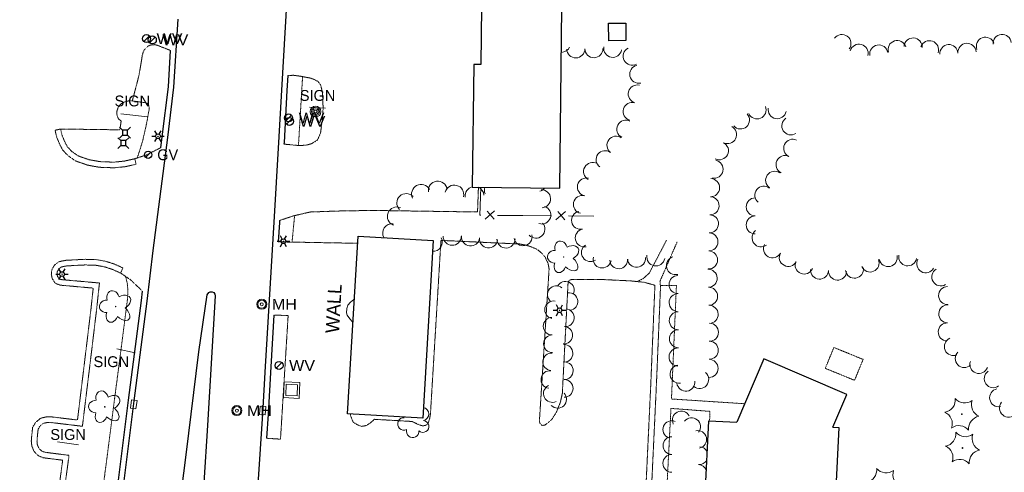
# Model space of a CAD drawing. Extents: x 386588 to 390135, y 96998 to 113606.
# Tile 26 of 93: x 387758 to 388194, y 99396 to 99596. Entities that reach past the tile are written whole.
import ezdxf
from ezdxf.enums import TextEntityAlignment as Align

# ---------------------------------------------------------------- set-up
doc = ezdxf.new("R2010")
doc.units = 0
doc.header["$MEASUREMENT"] = 0
doc.linetypes.add('Wisdot3', pattern=[0.1875, 0.125, -0.0625])
doc.linetypes.add('Wisdot5', pattern=[0.1, 0.05, -0.05])
for name, color, linetype, lineweight in [('E_BLD', 241, 'Continuous', 25), ('E_DRN', 40, 'Continuous', 15), ('E_DWY', 2, 'Wisdot3', 15), ('E_LAND_Vegetation', 3, 'Continuous', 15), ('E_LTG', 21, 'Continuous', 25), ('E_MISCPROP', 30, 'Continuous', 15), ('E_MISCPROP_Planter', 3, 'Continuous', 15), ('E_MISCPROP_Railing', 30, 'Continuous', 15), ('E_PATH_Sidewalk', 2, 'Wisdot5', 15), ('E_RDWY', 21, 'Continuous', 25), ('E_SGN', 21, 'Continuous', 15), ('E_UTL_AG_Bold', 30, 'Continuous', 25), ('E_UTL_G', 2, 'Continuous', 25), ('E_UTL_MH', 30, 'Continuous', 15), ('E_UTL_W', 5, 'Continuous', 25), ('E_WAL', 40, 'Continuous', 25)]:
    doc.layers.add(name, color=color, linetype=linetype, lineweight=lineweight)
doc.styles.add('Style-dot_font5', font='dot_font5.shx')

# ---------------------------------------------------------------- blocks, each defined once
blk = doc.blocks.new('GV')
at = {"layer": 'E_UTL_G'}
blk.add_line((-2.8, -2.8), (2.8, 2.8), dxfattribs=at)
blk.add_circle((0, 0), 4, dxfattribs=at)
at = {"layer": 'E_UTL_G', "style": 'Style-dot_font5'}
blk.add_text('GV', height=12, dxfattribs=at).set_placement((10, 0), align=Align.MIDDLE_LEFT)
blk = doc.blocks.new('INLET')
at = {"layer": 'E_DRN', "flags": 128}
blk.add_lwpolyline([(-7.5, 10), (7.5, 10), (7.5, 0), (-7.5, 0)], close=True, dxfattribs=at)
blk = doc.blocks.new('LPOL')
at = {"layer": 'E_LTG'}
for p, q in [((-4, 0), (-1.5, 0)), ((-0.75, 1.3), (-2, 3.46)), ((0.75, 1.3), (2, 3.46)), ((1.5, 0), (4, 0)), ((-2, -3.46), (-0.75, -1.3)), ((2, -3.46), (0.75, -1.3))]:
    blk.add_line(p, q, dxfattribs=at)
for radius in [1.5, 1.5, 1.5, 0.125]:
    blk.add_circle((0, 0), radius, dxfattribs=at)
blk = doc.blocks.new('MH')
at = {"layer": 'E_UTL_MH'}
for radius in [5, 4, 1.5]:
    blk.add_circle((0, 0), radius, dxfattribs=at)
at = {"layer": 'E_UTL_MH', "style": 'Style-dot_font5', "width": 1.111111}
blk.add_text('MH', height=10.8, dxfattribs=at).set_placement((10, 0), align=Align.MIDDLE_LEFT)
blk = doc.blocks.new('PED')
at = {"layer": 'E_UTL_AG_Bold'}
for p, q in [((-2.5, 2.5), (-5.33, 5.33)), ((2.5, 2.5), (5.33, 5.33)), ((-2.5, -2.5), (-5.33, -5.33)), ((2.5, -2.5), (5.33, -5.33))]:
    blk.add_line(p, q, dxfattribs=at)
at = {"layer": 'E_UTL_AG_Bold', "flags": 128}
blk.add_lwpolyline([(-2.5, -2.5), (2.5, -2.5), (2.5, 2.5), (-2.5, 2.5)], close=True, dxfattribs=at)
blk = doc.blocks.new('CTRE')
at = {"layer": 'E_LAND_Vegetation'}
blk.add_circle((0, 0), 0.223, dxfattribs=at)
for centre, start, end in [((-11.97, 8.96), 280.2067, 5.97162), ((1.81, 14.92), 220.21132, 305.97623), ((13.83, 5.89), 160.21133, 245.97624), ((-13.83, -5.9), 340.21132, 65.97623), ((-1.81, -14.93), 40.21133, 125.97624)]:
    blk.add_arc(centre, 7.87, start, end, dxfattribs=at)
at = {"layer": 'E_LAND_Vegetation', "extrusion": (0, 0, -1)}
blk.add_arc((-12.03, -9.04), 7.87, 354.07279, 79.74889, dxfattribs=at)
blk = doc.blocks.new('POLE')
at = {"layer": 'E_MISCPROP'}
for radius in [4.46, 3.35, 2.23, 1.12]:
    blk.add_circle((0, 0), radius, dxfattribs=at)
blk = doc.blocks.new('SIGN')
at = {"layer": 'E_SGN', "lineweight": 13, "style": 'Style-dot_font5'}
blk.add_text('SIGN', height=12, dxfattribs=at).set_placement((0, 0), align=Align.MIDDLE_CENTER)
blk = doc.blocks.new('DTRE')
at = {"layer": 'E_LAND_Vegetation'}
blk.add_circle((-0.18, 0), 0.183, dxfattribs=at)
for centre, major_axis, ratio in [((-1.87, 5.32), (1.36, -4.98), 0.782863), ((4.06, 2.74), (-5.27, -2.93), 0.691916), ((-5.87, 0.15), (4.93, -0.12), 0.832022), ((-2.49, -5.24), (1.8, 4.86), 0.716896), ((3.54, -3.71), (-5.01, 4.58), 0.560249)]:
    blk.add_ellipse(centre, major_axis=major_axis, ratio=ratio, start_param=1.570796, end_param=4.712389, dxfattribs=at)
blk = doc.blocks.new('WV')
at = {"layer": 'E_UTL_W'}
blk.add_line((-2.83, -2.83), (2.83, 2.83), dxfattribs=at)
blk.add_circle((0, 0), 4, dxfattribs=at)
at = {"layer": 'E_UTL_W', "style": 'Style-dot_font5', "width": 1.111111}
blk.add_text('WV', height=10.8, dxfattribs=at).set_placement((10, 0), align=Align.MIDDLE_LEFT)

msp = doc.modelspace()

# ---------------------------------------------------------------- linework, layer by layer
at = {"layer": 'E_BLD'}
for p, q in [((387962.72, 99602.24), (387962.41, 99576.58)), ((387997.41, 99521.85), (387998.36, 99601.81)), ((388019.02, 99594.95), (388026.66, 99595.01)), ((388019.08, 99587.16), (388019.02, 99594.95)), ((388019.02, 99594.95), (388019.02, 99594.95)), ((388026.66, 99595.01), (388026.72, 99587.21)), ((388026.72, 99587.21), (388019.08, 99587.16)), ((388026.72, 99587.21), (388026.72, 99587.21)), ((387959.34, 99576.61), (387958.7, 99522.31)), ((387962.41, 99576.58), (387959.34, 99576.61)), ((387959.34, 99576.61), (387959.34, 99576.61)), ((387962.41, 99576.58), (387962.41, 99576.58)), ((387958.7, 99522.31), (387997.41, 99521.85)), ((387997.41, 99521.85), (387997.41, 99521.85)), ((387903.51, 99422.02), (387908.14, 99500.69)), ((387908.14, 99500.69), (387908.14, 99500.69)), ((387908.14, 99500.69), (387941.37, 99498.73)), ((387941.37, 99498.73), (387936.74, 99420.06)), ((387941.37, 99498.73), (387941.37, 99498.73)), ((388087.81, 99446.35), (388075.81, 99418.34)), ((388124.59, 99430.64), (388087.81, 99446.35)), ((388087.81, 99446.35), (388087.81, 99446.35)), ((388118.37, 99416.11), (388124.59, 99430.64)), ((388124.59, 99430.64), (388124.59, 99430.64)), ((387936.74, 99420.06), (387903.51, 99422.02)), ((387936.74, 99420.06), (387936.74, 99420.06)), ((388059.6, 99345.36), (388063.45, 99418.98)), ((388063.45, 99418.98), (388063.45, 99418.98)), ((388063.45, 99418.98), (388075.81, 99418.34)), ((388121.03, 99415.97), (388117.21, 99343)), ((388118.37, 99416.11), (388121.03, 99415.97)), ((388121.03, 99415.97), (388121.03, 99415.97))]:
    msp.add_line(p, q, dxfattribs=at)
at = {"layer": 'E_DWY', "flags": 128}
for points in [[(387811.54, 99574.19), (387812.68, 99581.19), (387813.4, 99583.04), (387814.36, 99584.13), (387815.43, 99584.92), (387816.53, 99585.31), (387818, 99585.44), (387819.39, 99585.11), (387825.09, 99582.86)], [(387776.42, 99548.09), (387802.65, 99547.73), (387803.24, 99551.62), (387802.12, 99552.49), (387801.64, 99553.46), (387801.26, 99554.82), (387801.41, 99556.19), (387801.87, 99557.54), (387802.64, 99558.74), (387803.62, 99559.52), (387805.01, 99560.16), (387806.3, 99560.49), (387808.17, 99560.51), (387811.05, 99571.5), (387811.54, 99574.19)], [(387877.04, 99571.71), (387879.35, 99571.89), (387882.73, 99571.45), (387887.47, 99570.53), (387890.35, 99569.17), (387891.58, 99567.53), (387892.37, 99564.17), (387892.66, 99557.2), (387892.24, 99551.85), (387891.53, 99546.4), (387890.19, 99543.23), (387887.63, 99541.64), (387885.14, 99540.92), (387881.8, 99540.78), (387875.32, 99541.41)], [(387809.29, 99534.94), (387809.84, 99532.5), (387805.15, 99531.43), (387800.15, 99530.92), (387793.57, 99531.15), (387788.41, 99532.09), (387783.04, 99533.96), (387779.77, 99536.25), (387777.34, 99538.79), (387775.86, 99541.65), (387774.64, 99544.68), (387773.99, 99547.53), (387776.42, 99548.09)], [(387809.29, 99534.94), (387804.74, 99533.9), (387800.06, 99533.42), (387793.84, 99533.65), (387789.05, 99534.51), (387784.19, 99536.2), (387781.4, 99538.15), (387779.39, 99540.26), (387778.14, 99542.69), (387777.04, 99545.43), (387776.42, 99548.09)], [(387809.29, 99534.94), (387814.5, 99536.62), (387820.75, 99539.83)], [(387873.39, 99507.62), (387879.53, 99509.64), (387886.89, 99511.35), (387899.09, 99511.79), (387914.43, 99512.05), (387961.02, 99511.37), (387961.42, 99522.28)], [(387872.82, 99498.15), (387907.95, 99497.51)], [(387944.83, 99498.8), (387940.17, 99422), (387939.8, 99419.84), (387939.24, 99418.15), (387938.83, 99417.4), (387938.08, 99416.95), (387936.77, 99416.68), (387935.07, 99417.17), (387933.6, 99417.91), (387931.96, 99418.64), (387915.29, 99419.6), (387913.76, 99418.14), (387911.82, 99416.87), (387909.89, 99416.47), (387908.11, 99417.03), (387905.95, 99418.35), (387904.87, 99421.01), (387904.69, 99421.95)], [(388039.55, 99478.91), (388034.79, 99480.25), (388028.84, 99480.86), (388015.18, 99481.52), (388002.53, 99481.41), (388001.83, 99481.27), (388001.12, 99480.34), (387998.56, 99431.05), (387997.65, 99426.97), (387995.88, 99422.65), (387993.87, 99419.49), (387991.81, 99417.75), (387990.77, 99417.03), (387989.68, 99416.86), (387988.85, 99417.42), (387988.45, 99418.41), (387988.52, 99420.46), (387992.7, 99486.09), (387992.25, 99488.65), (387990.82, 99491.59), (387989.17, 99493.42), (387987.24, 99494.91), (387984.55, 99496.02), (387982.37, 99496.71), (387979.41, 99497.25), (387976.66, 99497.33), (387944.83, 99498.8)], [(387514.53, 99225.91), (387512.15, 99226.68), (387514.21, 99233.06), (387521.21, 99248.12), (387523.83, 99249.59), (387526.1, 99248.76), (387527.31, 99247.36), (387527.7, 99245.77), (387526.05, 99232.88), (387553.09, 99229.09), (387587.79, 99224.31), (387622.72, 99219.37), (387662.59, 99213.92), (387708.8, 99207.45), (387709.79, 99213.5), (387711.29, 99218.97), (387713.35, 99222.37), (387716.13, 99224.57), (387719.56, 99226.24), (387730.27, 99228.81), (387735.15, 99229.64), (387738.42, 99229.47), (387753.02, 99227.64), (387757.36, 99258.54), (387763.56, 99302.36), (387770.21, 99349.84), (387774.98, 99384.14), (387777.35, 99401.49), (387768.74, 99402.58), (387766.58, 99403.48), (387764.75, 99405.28), (387763.7, 99407.68), (387763.45, 99409.92), (387763.55, 99411.33), (387764.05, 99416.08), (387765.36, 99418.24), (387767.52, 99420.05), (387769.98, 99420.65), (387771.78, 99420.74), (387783.9, 99419.29), (387786.99, 99444.62), (387789.88, 99468.53), (387790.86, 99477.67), (387776.19, 99478.98), (387774.05, 99479.8), (387772.71, 99481.92), (387772.32, 99483.78), (387772.54, 99485.85), (387773.71, 99487.83), (387775.57, 99489.29), (387777.24, 99489.7), (387778.85, 99489.99), (387787.23, 99490.42), (387792.11, 99490.31), (387796.27, 99489.57), (387800.11, 99488.38), (387804.02, 99486.62), (387802.99, 99484.34)], [(387514.53, 99225.91), (387516.54, 99232.15), (387523.13, 99246.33), (387524.05, 99246.85), (387524.64, 99246.63), (387525.02, 99246.19), (387525.16, 99245.63), (387523.26, 99230.75), (387552.75, 99226.62), (387587.45, 99221.83), (387622.38, 99216.89), (387662.25, 99211.44), (387710.88, 99204.64), (387712.24, 99212.96), (387713.61, 99217.97), (387715.26, 99220.69), (387717.47, 99222.45), (387720.41, 99223.87), (387730.78, 99226.36), (387735.3, 99227.13), (387738.2, 99226.98), (387755.15, 99224.86), (387759.83, 99258.19), (387766.04, 99302.01), (387772.68, 99349.5), (387777.46, 99383.8), (387780.17, 99403.65), (387769.39, 99405.02), (387767.99, 99405.6), (387766.84, 99406.73), (387766.14, 99408.33), (387765.96, 99409.98), (387766.04, 99411.12), (387766.48, 99415.26), (387767.28, 99416.6), (387768.67, 99417.76), (387770.34, 99418.16), (387771.69, 99418.23), (387786.08, 99416.51), (387789.48, 99444.32), (387792.37, 99468.24), (387793.62, 99479.93), (387776.76, 99481.44), (387775.72, 99481.84), (387775.06, 99482.88), (387774.85, 99483.91), (387774.97, 99485.05), (387775.62, 99486.16), (387776.69, 99486.99), (387777.76, 99487.25), (387779.13, 99487.5), (387787.27, 99487.92), (387791.86, 99487.82), (387795.68, 99487.14), (387799.22, 99486.03), (387802.99, 99484.34)], [(387802.99, 99484.34), (387807.32, 99481.4), (387812.71, 99476.3)], [(388022.56, 99335.27), (388020.34, 99336.03), (388018.41, 99337.48), (388017.06, 99339.8), (388016.41, 99341.69), (388016.29, 99343.19), (388016.51, 99348.6), (388017.34, 99351.11), (388018.58, 99352.8), (388020, 99353.97), (388021.78, 99354.8), (388023.34, 99355.01), (388033.87, 99354.49), (388035.77, 99393.67), (388037.75, 99435.73), (388039.55, 99478.91)], [(388023.37, 99337.64), (388021.53, 99338.27), (388020.31, 99339.17), (388019.34, 99340.84), (388018.88, 99342.2), (388018.79, 99343.24), (388018.99, 99348.15), (388019.59, 99349.95), (388020.41, 99351.07), (388021.35, 99351.84), (388022.49, 99352.38), (388023.44, 99352.5), (388036.25, 99351.87), (388038.26, 99393.55), (388040.25, 99435.61), (388042.05, 99478.8)], [(387870.85, 99465.69), (387877.17, 99465.56), (387873.78, 99410.8), (387867.58, 99411.21)]]:
    msp.add_lwpolyline(points, dxfattribs=at)
at = {"layer": 'E_LAND_Vegetation'}
for centre, radius, start, end in [((388122.34, 99585.91), 4.02, 323.4174, 143.4021), ((388153.85, 99584.39), 4.02, 356.94, 176.9247), ((388185.89, 99584.72), 4.02, 20.1866, 200.1713), ((388193.24, 99585.99), 4.02, 5.5019, 185.4865), ((387998.11, 99586.02), 4, 270.2266, 334.076), ((388020.88, 99583.78), 4, 170.047, 350.0317), ((388029.52, 99580.32), 4, 117.9883, 297.973), ((388129.94, 99581.65), 4.02, 345.2213, 165.206), ((388138.69, 99581.29), 4.02, 9.6361, 189.6208), ((388146.77, 99583.23), 4.02, 17.3168, 197.3015), ((388161.12, 99583.17), 4.02, 340.6483, 160.633), ((388169.7, 99581.44), 4.02, 4.1044, 184.0891), ((388177.72, 99582.02), 4.02, 4.1044, 184.0891), ((388004.53, 99583.55), 4, 180.8193, 0.804), ((388012.53, 99583.66), 4, 180.8193, 0.804), ((388032.42, 99572.35), 4, 102.6105, 282.5952), ((388031.74, 99563.61), 4, 75.4059, 255.3905), ((388029.52, 99555.85), 4, 73.3911, 253.3758), ((388084.79, 99556.53), 4, 202.8779, 22.8626), ((388077.44, 99552.11), 4, 221.6642, 41.6489), ((388093.69, 99556.64), 4, 169.5362, 349.5209), ((388026.68, 99547.99), 4, 62.7879, 242.7726), ((388071.74, 99545.6), 4, 242.9816, 62.9663), ((388099.73, 99549.49), 4, 122.7415, 302.7262), ((388022.3, 99540.93), 4, 53.4265, 233.4112), ((388068.11, 99538.48), 4, 242.9816, 62.9663), ((388100.57, 99539.58), 4, 64.7213, 244.706), ((388017.53, 99534.51), 4, 53.4265, 233.4112), ((388097.16, 99532.35), 4, 64.7213, 244.706), ((388011.96, 99529.28), 4, 60.7104, 240.6951), ((388065.75, 99530.32), 4, 258.2654, 78.2501), ((388092.57, 99525.41), 4, 55.4598, 235.4445), ((387936, 99519.38), 4.18, 27.5736, 207.5582), ((387943.42, 99520.81), 4.18, 8.1609, 188.1456), ((387950.73, 99519.11), 4.18, 345.6109, 165.5956), ((388009.23, 99522.44), 4, 75.9057, 255.8904), ((388064.22, 99522.12), 4, 268.1511, 88.1358), ((388087.81, 99518.81), 4, 51.5679, 231.5525), ((387929.45, 99515.33), 4.18, 43.2734, 223.2581), ((387959.7, 99518.42), 4.18, 103.8581, 185.9459), ((387959.7, 99518.42), 4.18, 5.9612, 67.4686), ((387968.22, 99521.04), 4.18, 163.2133, 202.4611), ((387987.5, 99524.4), 4, 286.8376, 321.7548), ((387989.37, 99517.19), 4, 272.9091, 92.8938), ((388007.47, 99514.7), 4, 77.5135, 257.4982), ((388063.96, 99514.13), 4, 268.1511, 88.1358), ((388083.96, 99513.63), 4, 90.2447, 270.2294), ((387925.31, 99509.42), 4.18, 68.2302, 248.2149), ((387989.46, 99510.03), 4, 251.4607, 71.4454), ((388006.64, 99507.7), 4, 101.9181, 281.9028), ((388063.7, 99506.14), 4, 268.1511, 88.1358), ((388083.99, 99505.64), 4, 90.2447, 270.2294), ((387923.2, 99501.98), 4.18, 83.0203, 208.0416), ((387986.86, 99503.77), 4, 221.9071, 41.8917), ((387981.14, 99500.39), 4, 191.6786, 11.6633), ((388008.29, 99499.88), 4, 101.9181, 281.9028), ((388063.48, 99498.13), 4, 268.6245, 88.6091), ((388086.58, 99499.92), 4, 127.3839, 307.3685), ((387941.4, 99497.94), 4, 265.6511, 28.6534), ((387949.8, 99500.61), 4, 178.9118, 358.8965), ((387957.97, 99500.31), 4, 173.7543, 353.739), ((387965.92, 99499.44), 4, 173.7543, 353.739), ((387973.62, 99499.38), 4, 181.3731, 1.3577), ((388011.03, 99493.41), 4, 124.271, 304.2557), ((388091.6, 99495.09), 4, 151.4054, 331.3901), ((388039.96, 99491.48), 4, 169.7188, 349.7035), ((388063.29, 99490.14), 4, 268.6245, 88.6091), ((388098.62, 99491.27), 4, 151.4054, 331.3901), ((388151.48, 99491.54), 4, 169.9361, 349.9208), ((388016.2, 99490.58), 4, 167.9054, 347.8901), ((388023.52, 99490.26), 4, 184.0281, 4.0128), ((388031.43, 99490.88), 4, 185.5893, 5.574), ((388048.62, 99487.62), 4, 105.5104, 285.495), ((388105.65, 99487.89), 4, 156.5418, 336.5265), ((388134.81, 99488.77), 4, 203.4742, 23.4588), ((388142.83, 99491.18), 4, 192.3346, 12.3193), ((388159.49, 99488.44), 4, 150.2002, 330.1848), ((388063.11, 99482.04), 4, 271.5908, 91.5755), ((388112.44, 99485.63), 4, 176.8498, 356.8344), ((388120.42, 99485.19), 4, 176.8498, 356.8344), ((388127.9, 99486.05), 4, 188.9535, 8.9381), ((388166.15, 99482.65), 4, 120.5033, 300.488), ((387999.93, 99476.72), 3.9, 333.3539, 153.3386), ((388049.79, 99479.23), 4, 90.4761, 270.4608), ((387995.89, 99474.77), 3.9, 49.7914, 229.7761), ((388001.52, 99471.74), 3.9, 277.5841, 97.5688), ((388049.86, 99471.24), 4, 90.4761, 270.4608), ((388063.33, 99474.05), 4, 271.5908, 91.5755), ((388169.17, 99474.36), 4, 90.7603, 270.745), ((387994.68, 99468.11), 3.9, 78.7549, 258.7396), ((387999.93, 99464.58), 3.9, 264.8319, 84.8166), ((388049.92, 99463.24), 4, 90.4761, 270.4608), ((388063.55, 99466.06), 4, 271.5908, 91.5755), ((388169.23, 99466.27), 4, 88.182, 268.1667), ((387994.03, 99460.83), 3.9, 91.0122, 270.9969), ((388063.69, 99458.14), 4, 269.4129, 89.3976), ((388168.98, 99458.28), 4, 88.182, 268.1667), ((387999.22, 99456.82), 3.9, 264.8319, 84.8166), ((388049.99, 99455.25), 4, 90.4761, 270.4608), ((387994.17, 99453.04), 3.9, 91.0122, 270.9969), ((388063.6, 99450.15), 4, 269.4129, 89.3976), ((388171.71, 99451.78), 4, 113.2245, 293.2092), ((387993.79, 99445.06), 3.9, 85.0845, 265.0691), ((387999.32, 99448.8), 3.9, 271.3933, 91.378), ((388049.79, 99447.18), 4, 88.2917, 268.2764), ((388176.52, 99446.5), 4, 134.8533, 314.8379), ((387999.47, 99441.08), 3.9, 269.4146, 89.3993), ((388063.52, 99442.15), 4, 269.4129, 89.3976), ((388183, 99443.87), 4, 160.2042, 340.1889), ((387993.02, 99437.22), 3.9, 82.7014, 262.6861), ((388050.26, 99439.61), 4, 98.7885, 278.7732), ((388059.37, 99437.19), 4, 229.7922, 49.7769), ((388189.38, 99437.59), 4, 125.7595, 305.7442), ((387999.39, 99433.29), 3.9, 269.4146, 89.3993), ((388053.24, 99436.06), 4, 187.1253, 7.1099), ((387994.12, 99431), 3.9, 115.6035, 295.5882), ((388191.75, 99429.13), 4, 101.1273, 281.112), ((387996.5, 99428.43), 3.9, 223.888, 43.8727), ((388196.1, 99424.6), 4, 140.5024, 320.487), ((387936.47, 99421.92), 2.97, 282.0667, 79.3385), ((388051.22, 99419.3), 3.94, 26.8978, 206.8825), ((387928.44, 99417.54), 2.78, 87.3868, 295.1598), ((387930.64, 99422.44), 2.97, 219.2552, 225.6498), ((387936.86, 99416.41), 2.61, 226.772, 84.7046), ((388047.04, 99415.05), 3.94, 67.3238, 247.3085), ((388055.77, 99416.36), 3.94, 320.9166, 140.9013), ((387932.3, 99414.26), 2.78, 164.0638, 5.0749), ((388058.49, 99410.67), 3.94, 282.5113, 102.496), ((388047.08, 99407.96), 3.94, 89.5616, 269.5463), ((388059.19, 99403.52), 3.94, 26.1025, 85.5355), ((388047.02, 99400.09), 3.94, 89.5616, 269.5463), ((388059.19, 99403.52), 3.94, 265.5509, 327.9103), ((388058.58, 99395.67), 3.94, 19.3578, 85.5355)]:
    msp.add_arc(centre, radius, start, end, dxfattribs=at)
at = {"layer": 'E_MISCPROP_Planter'}
for points in [[(387875.42, 99436.24), (387882.41, 99435.86), (387882.03, 99428.87), (387875.04, 99429.25)], [(387876.36, 99435.18), (387881.36, 99434.91), (387881.09, 99429.92), (387876.09, 99430.19)]]:
    msp.add_3dface(points, dxfattribs=at)
at = {"layer": 'E_MISCPROP_Railing'}
for p, q in [((387968.56, 99511.84), (387964.34, 99508.23)), ((387968.34, 99508.19), (387965.22, 99511.79)), ((387999.94, 99511.57), (387995.72, 99507.96)), ((387999.72, 99507.92), (387996.6, 99511.52))]:
    msp.add_line(p, q, dxfattribs=at)
at = {"layer": 'E_MISCPROP_Railing', "flags": 128}
for points in [[(387962.44, 99509.93), (387962.02, 99509.94), (387962.46, 99522.26)], [(387981.06, 99509.77), (387969.85, 99509.87)], [(387993.82, 99509.66), (387981.06, 99509.77)], [(388012.45, 99509.5), (388001.23, 99509.6)], [(387906.51, 99472.97), (387906.3, 99472.63), (387904.8, 99471.41), (387903.64, 99470.06), (387903.11, 99468.58), (387903.06, 99466.8), (387903.36, 99465.65), (387904.53, 99464.11), (387905.49, 99462.88), (387905.88, 99462.24)]]:
    msp.add_lwpolyline(points, dxfattribs=at)
at = {"layer": 'E_PATH_Sidewalk', "flags": 128}
for points in [[(387883.56, 99571.29), (387881.74, 99540.79)], [(387810.37, 99535.29), (387812.8, 99542.95), (387814.67, 99551.41), (387815.7, 99557.31), (387815.41, 99558.68), (387814.92, 99559.38), (387814.23, 99559.72), (387808.17, 99560.51)], [(387878.9, 99498.04), (387880.02, 99509.76)], [(388031.71, 99480.56), (388034.47, 99481.96), (388037.05, 99484.29), (388044.71, 99498.92)], [(388049.43, 99498.22), (388041.79, 99480.68), (388041.95, 99478.81), (388049.08, 99478.89), (388046.88, 99428.6), (388079.29, 99426.49)], [(387726.77, 99225.4), (387736.08, 99192.37), (387739.35, 99193.56), (387738.17, 99197.75), (387749.74, 99201.42), (387751.25, 99197.57), (387767.34, 99206.26), (387779.35, 99291.38), (387782.52, 99313.05), (387785.25, 99312.76), (387795.44, 99390.99), (387806.01, 99472.45), (387806.22, 99476.26), (387806, 99479.39), (387805.25, 99482.8)], [(388063.76, 99418.97), (388063.94, 99423.11), (388046.65, 99424.43), (388042.68, 99346.54), (388050.94, 99346.22), (388051.25, 99351.2), (388059.79, 99350.89), (388059.41, 99345.83), (388059.61, 99345.59)]]:
    msp.add_lwpolyline(points, dxfattribs=at)
msp.add_lwpolyline([(388114.99, 99442.16), (388127.94, 99436.86), (388131.73, 99446.11), (388118.77, 99451.41)], close=True, dxfattribs=at)
at = {"layer": 'E_RDWY', "flags": 128}
for points in [[(387876.56, 99606), (387874.16, 99565.33), (387872.86, 99542.19), (387870.84, 99506.81), (387866.97, 99442.96), (387865.79, 99422.07), (387861.7, 99359.8), (387856.52, 99300.18), (387849.73, 99240.99), (387842.06, 99182.5), (387841.4, 99178.37), (387840.01, 99169.35), (387839.33, 99164.3), (387839.52, 99159.19), (387841.17, 99152.18), (387842.66, 99147.95), (387845.16, 99143.4), (387848.47, 99138.9), (387851.61, 99135.35), (387856.61, 99131.07), (387860.68, 99128.68), (387865.08, 99126.66), (387872.51, 99123.99)], [(387754.26, 99173.08), (387760.4, 99175.96), (387764.04, 99178.15), (387768.48, 99181.82), (387772.5, 99186.13), (387775.58, 99190.38), (387778.32, 99195.96), (387780.15, 99201.44), (387781.43, 99209.3), (387787.42, 99256.95), (387795.11, 99316.98), (387797.71, 99338.65), (387803.39, 99382.94), (387808.99, 99427.8), (387814.69, 99471.89), (387817.4, 99494.31), (387823.84, 99544.27), (387826.62, 99566.56), (387828.43, 99596.77)], [(387754.26, 99173.08), (387760.4, 99175.96), (387764.04, 99178.15), (387768.48, 99181.82), (387772.5, 99186.13), (387775.58, 99190.38), (387778.32, 99195.96), (387780.15, 99201.44), (387781.43, 99209.3), (387787.42, 99256.95), (387795.11, 99316.98), (387797.71, 99338.65), (387803.39, 99382.94), (387808.99, 99427.8), (387814.69, 99471.89), (387817.4, 99494.31), (387823.84, 99544.27), (387826.62, 99566.56), (387828.43, 99596.77)], [(387820.75, 99539.83), (387821.36, 99544.58), (387824.13, 99566.79), (387825.09, 99582.86)], [(387877.04, 99571.71), (387876.65, 99565.19), (387875.36, 99542.05), (387875.32, 99541.41)], [(387873.39, 99507.62), (387873.34, 99506.67), (387872.82, 99498.15)], [(387753.42, 99175.45), (387759.22, 99178.17), (387762.59, 99180.2), (387766.76, 99183.65), (387770.57, 99187.72), (387773.43, 99191.68), (387776.01, 99196.92), (387777.72, 99202.04), (387778.96, 99209.66), (387784.94, 99257.26), (387792.63, 99317.28), (387795.23, 99338.96), (387800.91, 99383.26), (387806.51, 99428.12), (387812.21, 99472.2), (387812.71, 99476.3)], [(387821.19, 99258.42), (387824.07, 99300.43), (387826.19, 99342.9), (387827.19, 99362.82), (387828, 99372.55), (387831.97, 99403.9), (387837.59, 99449.47), (387841.34, 99474.68), (387842, 99475.66), (387842.71, 99475.98), (387843.59, 99475.96), (387844.23, 99475.67), (387844.68, 99474.96), (387844.87, 99474.19), (387841.5, 99416.93), (387838.27, 99366.15), (387835.7, 99334.26), (387831.36, 99288.5), (387827.68, 99257.78)], [(387870.85, 99465.69), (387869.46, 99442.81), (387868.28, 99421.91), (387867.58, 99411.21)]]:
    msp.add_lwpolyline(points, dxfattribs=at)
at = {"layer": 'E_SGN'}
for p, q in [((387886.66, 99557.82), (387893.72, 99557.32)), ((387803.08, 99554.78), (387814.87, 99553.43)), ((387801.28, 99450.85), (387809.47, 99449.06)), ((387775.1, 99409.68), (387784.42, 99408.26))]:
    msp.add_line(p, q, dxfattribs=at)

# ---------------------------------------------------------------- block references
at = {"layer": 'E_DRN', "xscale": 0.25, "yscale": 0.25, "zscale": 0.25}
for p, rotation in [((387807.55, 99426.39), 262.598925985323), ((387867.12, 99423.43), 86.5604412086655)]:
    msp.add_blockref('INLET', p, dxfattribs=dict(at, rotation=rotation))
at = {"layer": 'E_LAND_Vegetation'}
for name, p, xscale, yscale, zscale in [('DTRE', (387999.27, 99491.46), 0.6769248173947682, 0.6769248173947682, 0.6769248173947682), ('DTRE', (387800.91, 99469.49), 0.6769248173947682, 0.6769248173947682, 0.6769248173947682), ('DTRE', (387796.11, 99425.12), 0.6769248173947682, 0.6769248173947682, 0.6769248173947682), ('CTRE', (388175.47, 99421.84), 0.7108526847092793, 0.7108526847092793, 0.7108526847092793), ('CTRE', (388175.76, 99406.89), 0.7108526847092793, 0.7108526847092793, 0.7108526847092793), ('CTRE', (388140.69, 99390.9), 0.7108526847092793, 0.7108526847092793, 0.7108526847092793)]:
    msp.add_blockref(name, p, dxfattribs=dict(at, xscale=xscale, yscale=yscale, zscale=zscale))
at = {"layer": 'E_LTG', "xscale": 0.692840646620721, "yscale": 0.692840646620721, "zscale": 0.692840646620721}
for p in [(387819.55, 99544.9), (387875.1, 99498.4), (387777.05, 99483.85), (387997.31, 99467.85)]:
    msp.add_blockref('LPOL', p, dxfattribs=at)
at = {"layer": 'E_MISCPROP', "xscale": 0.5377037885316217, "yscale": 0.5377037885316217, "zscale": 0.5377037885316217}
msp.add_blockref('POLE', (387889.3, 99555.81), dxfattribs=at)
at = {"layer": 'E_SGN', "xscale": 0.3999999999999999, "yscale": 0.3999999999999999, "zscale": 0.3999999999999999}
for p in [(387808.17, 99560.51), (387890.21, 99562.95), (387798.87, 99445.11), (387779.74, 99412.87)]:
    msp.add_blockref('SIGN', p, dxfattribs=at)
at = {"layer": 'E_UTL_AG_Bold', "xscale": 0.4503659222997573, "yscale": 0.4503659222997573, "zscale": 0.4503659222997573}
for p in [(387804.95, 99546.49), (387804.22, 99541.86)]:
    msp.add_blockref('PED', p, dxfattribs=at)
at = {"layer": 'E_UTL_G', "xscale": 0.3999999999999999, "yscale": 0.3999999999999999, "zscale": 0.3999999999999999}
msp.add_blockref('GV', (387815.21, 99536.69), dxfattribs=at)
at = {"layer": 'E_UTL_MH', "xscale": 0.4444444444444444, "yscale": 0.4444444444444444, "zscale": 0.4444444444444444}
for p in [(387865.51, 99470.51), (387854.47, 99423.45)]:
    msp.add_blockref('MH', p, dxfattribs=at)
at = {"layer": 'E_UTL_W', "xscale": 0.4444444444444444, "yscale": 0.4444444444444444, "zscale": 0.4444444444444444}
for p in [(387814.47, 99588.1), (387817.03, 99587.56), (387877.36, 99553), (387877.72, 99551.47), (387873.15, 99443.43)]:
    msp.add_blockref('WV', p, dxfattribs=at)

# ---------------------------------------------------------------- texts
at = {"layer": 'E_WAL', "style": 'Style-dot_font5'}
msp.add_text('WALL', height=6, rotation=86.6655, dxfattribs=at).set_placement((387897.3, 99468.63), align=Align.MIDDLE_CENTER)

doc.saveas('drawing.dxf')
